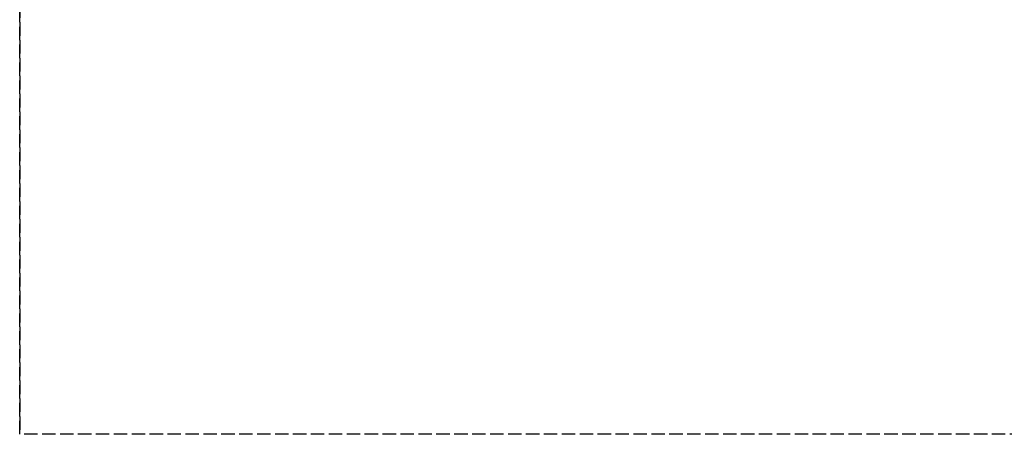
# Model space of a CAD drawing. Header units: millimetres. Extents: x -1 to 2050, y -94 to 94.
# Tile 1 of 14: x 0 to 110, y -94 to -48. Entities that reach past the tile are written whole.
import ezdxf

# ---------------------------------------------------------------- set-up
doc = ezdxf.new("R2010")
doc.units = ezdxf.units.MM
doc.header["$LTSCALE"] = 10
doc.linetypes.add('ALLCAD_Strich', pattern=[0.2, 0.15, -0.05])
doc.layers.add('BESCH_KONT_sich_schn_grun_2d', color=10, linetype='Continuous')
doc.layers.add('BESCH_KONT_sich_schn_seit_2d', color=160, linetype='Continuous')

msp = doc.modelspace()

# ---------------------------------------------------------------- linework, layer by layer
at = {"layer": 'BESCH_KONT_sich_schn_grun_2d', "linetype": 'ALLCAD_Strich'}
for p in [(0, 94), (2050, -94)]:
    msp.add_line(p, (0, -94), dxfattribs=at)
at = {"layer": 'BESCH_KONT_sich_schn_seit_2d', "linetype": 'ALLCAD_Strich'}
for p, q in [((0, -94, 2368), (0, 94, 2368)), ((0, 94, 2418), (0, -94, 2418)), ((0, -94, 2418), (0, -94, 2368))]:
    msp.add_line(p, q, dxfattribs=at)

doc.saveas('drawing.dxf')
